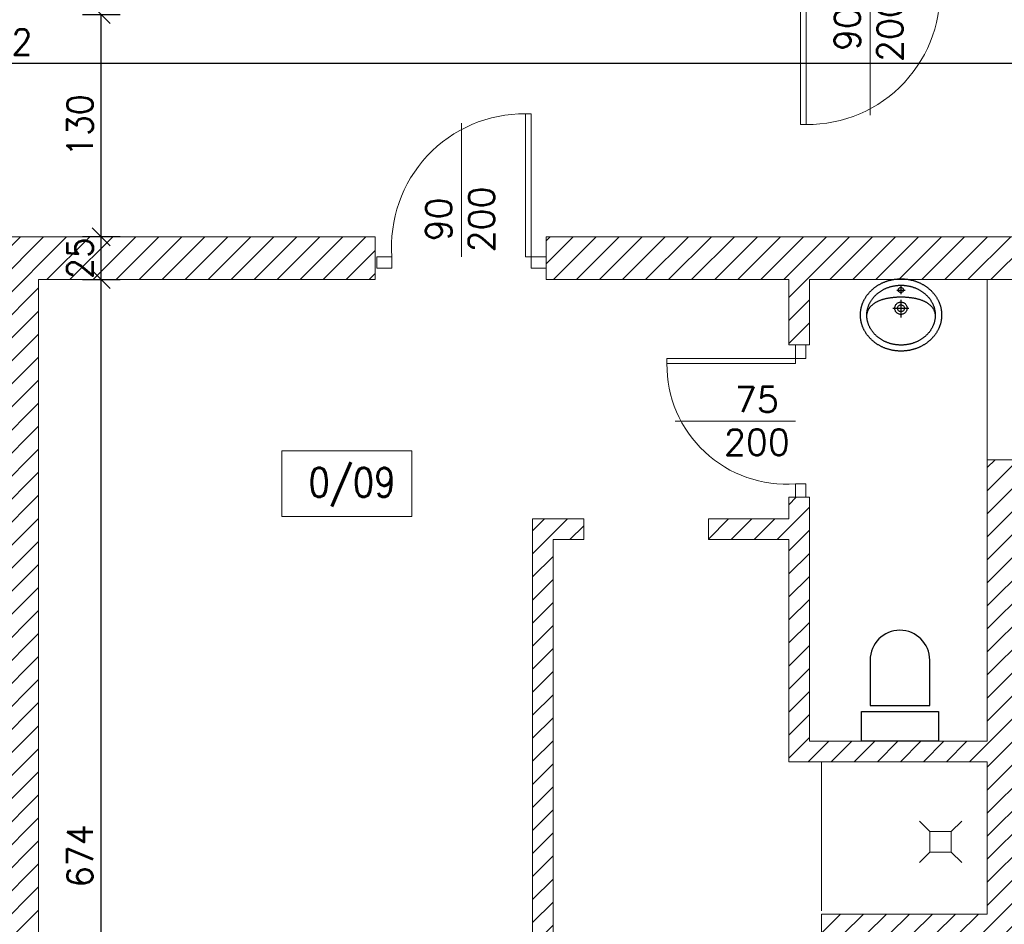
# Model space of a CAD drawing. Header units: millimetres. Extents: x -37273 to 136949, y -1495242345 to -598.
# Tile 34 of 53: x 56629 to 57205, y -17401 to -16872. Entities that reach past the tile are written whole.
import ezdxf

# ---------------------------------------------------------------- set-up
doc = ezdxf.new("R2010")
doc.units = ezdxf.units.MM
for name, color, linetype in [('0-urządzenia', 6, 'Continuous'), ('wym', 1, 'Continuous'), ('ściana', 7, 'Continuous')]:
    doc.layers.add(name, color=color, linetype=linetype)
for name, color, linetype, lineweight in [('A-DRZ', 3, 'Continuous', 13), ('F-BIL-OP', 103, 'Continuous', 9), ('wymiarowannie', 253, 'Continuous', 5)]:
    doc.layers.add(name, color=color, linetype=linetype, lineweight=lineweight)
doc.styles.add('SIMPLEX', font='simplex', dxfattribs={"width": 0.85})
doc.styles.get("Standard").update_dxf_attribs({"font": 'arial.ttf'})
doc.styles.add('WYM_50', font='simplex.shx', dxfattribs={"width": 0.95})
doc.dimstyles.new('50', dxfattribs={"dimtxt": 15, "dimasz": 0.15, "dimexe": 13, "dimexo": 30, "dimgap": 5, "dimtad": 1, "dimdec": 0, "dimrnd": 0.5, "dimzin": 1, "dimdsep": 46, "dimtxsty": 'WYM_50', "dimblk": 'A', "dimcen": 3, "dimdle": 5, "dimse1": 1, "dimse2": 1, "dimclrd": 256, "dimclre": 256, "dimclrt": 2, "dimaunit": 1, "dimadec": 0, "dimazin": 0, "dimtfac": 0.32, "dimtdec": 0, "dimtix": 1, "dimtmove": 1, "dimatfit": 3, "dimldrblk": 'A', "dimfxl": 1, "dimtvp": 0.08, "dimtolj": 1, "dimtzin": 1, "dimarcsym": 0})

# ---------------------------------------------------------------- blocks, each defined once
blk = doc.blocks.new('DRZWI80')
at = {"layer": 'A-DRZ', "extrusion": (0, 0, -1)}
for points in [[(-63186.49, 25780.28), (-63183.49, 25780.28), (-63183.49, 25856.28)], [(-63186.49, 25856.28), (-63183.49, 25856.28)]]:
    blk.add_lwpolyline(points, dxfattribs=at)
at = {"layer": 'A-DRZ'}
for points in [[(63186.49, 25780.28), (63186.49, 25856.28)], [(63149.49, 25780.28), (63149.49, 25851.36)]]:
    blk.add_lwpolyline(points, dxfattribs=at)
for points in [[(63104.49, 25774.28), (63104.49, 25780.28), (63112.49, 25780.28), (63112.49, 25774.28)], [(63194.49, 25774.28), (63194.49, 25780.28), (63186.49, 25780.28), (63186.49, 25774.28)]]:
    blk.add_lwpolyline(points, close=True, dxfattribs=at)
at = {"layer": 'A-DRZ', "color": 1}
blk.add_arc((63182.77, 25785.79), 70.49, 89.4084, 184.4877, dxfattribs=at)
blk = doc.blocks.new('GFT43')
at = {"layer": 'A-DRZ'}
blk.add_blockref('DRZWI80', (-63194.49, -25774.28), dxfattribs=at)
blk = doc.blocks.new('dsdfsdf')
at = {"layer": '0-urządzenia'}
for points in [[(26.84, -0.17), (26.84, -0.55), (26.83, -0.94), (26.81, -1.33), (26.78, -1.71), (26.75, -2.09), (26.72, -2.47), (26.67, -2.85), (26.62, -3.23), (26.56, -3.6), (26.5, -3.98), (26.43, -4.35), (26.35, -4.72), (26.27, -5.08), (26.18, -5.45), (26.08, -5.81), (25.98, -6.18), (25.87, -6.53), (25.76, -6.89), (25.64, -7.25), (25.51, -7.6), (25.38, -7.95), (25.24, -8.3), (25.1, -8.64), (24.95, -8.98), (24.79, -9.32), (24.63, -9.66), (24.46, -10), (24.29, -10.33), (24.11, -10.66), (23.93, -10.99), (23.74, -11.31), (23.55, -11.63), (23.35, -11.95), (23.14, -12.26), (22.93, -12.58), (22.72, -12.89), (22.5, -13.19), (22.27, -13.49), (22.04, -13.79), (21.81, -14.09), (21.57, -14.38), (21.33, -14.67), (21.08, -14.96), (20.82, -15.24), (20.56, -15.52), (20.3, -15.8), (20.03, -16.07), (19.76, -16.34), (19.48, -16.6), (19.2, -16.87), (18.92, -17.12), (18.63, -17.38), (18.33, -17.63), (18.03, -17.87), (17.73, -18.12), (17.42, -18.35), (17.11, -18.59), (16.8, -18.82), (16.48, -19.04), (16.16, -19.27), (15.83, -19.48), (15.5, -19.7), (15.17, -19.91), (14.83, -20.11), (14.49, -20.31), (14.15, -20.5), (13.8, -20.7), (13.45, -20.88), (13.09, -21.06), (12.74, -21.24), (12.37, -21.41), (12.01, -21.58), (11.64, -21.74), (11.27, -21.9), (10.9, -22.06), (10.52, -22.2), (10.14, -22.35), (9.76, -22.49), (9.37, -22.62), (8.98, -22.75), (8.59, -22.87), (8.2, -22.99), (7.8, -23.1), (7.4, -23.21), (7, -23.31), (6.6, -23.4), (6.19, -23.49), (5.78, -23.58), (5.37, -23.66), (4.96, -23.73), (4.54, -23.8), (4.12, -23.86), (3.7, -23.92), (3.28, -23.97), (2.86, -24.02), (2.43, -24.06), (2, -24.09), (1.57, -24.12), (1.14, -24.14), (0.71, -24.15), (0.28, -24.16), (-0.16, -24.17), (-0.16, -24.17), (-0.6, -24.16), (-1.03, -24.15), (-1.47, -24.14), (-1.9, -24.12), (-2.33, -24.09), (-2.76, -24.06), (-3.18, -24.02), (-3.61, -23.97), (-4.03, -23.92), (-4.45, -23.86), (-4.87, -23.8), (-5.28, -23.73), (-5.69, -23.66), (-6.11, -23.58), (-6.51, -23.49), (-6.92, -23.4), (-7.33, -23.31), (-7.73, -23.21), (-8.13, -23.1), (-8.52, -22.99), (-8.92, -22.87), (-9.31, -22.75), (-9.7, -22.62), (-10.08, -22.49), (-10.46, -22.35), (-10.84, -22.2), (-11.22, -22.06), (-11.59, -21.9), (-11.97, -21.74), (-12.33, -21.58), (-12.7, -21.41), (-13.06, -21.24), (-13.42, -21.06), (-13.77, -20.88), (-14.12, -20.7), (-14.47, -20.5), (-14.81, -20.31), (-15.16, -20.11), (-15.49, -19.91), (-15.83, -19.7), (-16.16, -19.48), (-16.48, -19.27), (-16.8, -19.04), (-17.12, -18.82), (-17.44, -18.59), (-17.75, -18.35), (-18.05, -18.12), (-18.36, -17.87), (-18.65, -17.63), (-18.95, -17.38), (-19.24, -17.12), (-19.52, -16.87), (-19.81, -16.6), (-20.08, -16.34), (-20.35, -16.07), (-20.62, -15.8), (-20.89, -15.52), (-21.14, -15.24), (-21.4, -14.96), (-21.65, -14.67), (-21.89, -14.38), (-22.13, -14.09), (-22.37, -13.79), (-22.6, -13.49), (-22.82, -13.19), (-23.04, -12.89), (-23.26, -12.58), (-23.47, -12.26), (-23.67, -11.95), (-23.87, -11.63), (-24.06, -11.31), (-24.25, -10.99), (-24.44, -10.66), (-24.61, -10.33), (-24.79, -10), (-24.95, -9.66), (-25.11, -9.32), (-25.27, -8.98), (-25.42, -8.64), (-25.56, -8.3), (-25.7, -7.95), (-25.83, -7.6), (-25.96, -7.25), (-26.08, -6.89), (-26.19, -6.53), (-26.3, -6.18), (-26.41, -5.81), (-26.5, -5.45), (-26.59, -5.08), (-26.67, -4.72), (-26.75, -4.35), (-26.82, -3.98), (-26.89, -3.6), (-26.94, -3.23), (-26.99, -2.85), (-27.04, -2.47), (-27.08, -2.09), (-27.11, -1.71), (-27.13, -1.33), (-27.15, -0.94), (-27.16, -0.55), (-27.16, -0.17), (-27.16, -0.17), (-27.16, 0.22), (-27.15, 0.61), (-27.13, 0.99), (-27.11, 1.38), (-27.08, 1.76), (-27.04, 2.14), (-26.99, 2.52), (-26.94, 2.89), (-26.89, 3.27), (-26.82, 3.64), (-26.75, 4.01), (-26.67, 4.38), (-26.59, 4.75), (-26.5, 5.12), (-26.41, 5.48), (-26.3, 5.84), (-26.19, 6.2), (-26.08, 6.56), (-25.96, 6.91), (-25.83, 7.27), (-25.7, 7.62), (-25.56, 7.96), (-25.42, 8.31), (-25.27, 8.65), (-25.11, 8.99), (-24.95, 9.33), (-24.79, 9.66), (-24.61, 10), (-24.44, 10.33), (-24.25, 10.65), (-24.06, 10.98), (-23.87, 11.3), (-23.67, 11.62), (-23.47, 11.93), (-23.26, 12.24), (-23.04, 12.55), (-22.82, 12.86), (-22.6, 13.16), (-22.37, 13.46), (-22.13, 13.76), (-21.89, 14.05), (-21.65, 14.34), (-21.4, 14.63), (-21.14, 14.91), (-20.89, 15.19), (-20.62, 15.47), (-20.35, 15.74), (-20.08, 16.01), (-19.81, 16.27), (-19.52, 16.53), (-19.24, 16.79), (-18.95, 17.04), (-18.65, 17.29), (-18.36, 17.54), (-18.05, 17.78), (-17.75, 18.02), (-17.44, 18.25), (-17.12, 18.48), (-16.8, 18.71), (-16.48, 18.93), (-16.16, 19.15), (-15.83, 19.36), (-15.49, 19.57), (-15.16, 19.78), (-14.81, 19.98), (-14.47, 20.17), (-14.12, 20.36), (-13.77, 20.55), (-13.42, 20.73), (-13.06, 20.91), (-12.7, 21.08), (-12.33, 21.25), (-11.97, 21.41), (-11.59, 21.57), (-11.22, 21.72), (-10.84, 21.87), (-10.46, 22.01), (-10.08, 22.15), (-9.7, 22.29), (-9.31, 22.41), (-8.92, 22.54), (-8.52, 22.65), (-8.13, 22.77), (-7.73, 22.87), (-7.33, 22.97), (-6.92, 23.07), (-6.51, 23.16), (-6.11, 23.25), (-5.69, 23.33), (-5.28, 23.4), (-4.87, 23.47), (-4.45, 23.53), (-4.03, 23.59), (-3.61, 23.64), (-3.18, 23.68), (-2.76, 23.72), (-2.33, 23.76), (-1.9, 23.78), (-1.47, 23.81), (-1.03, 23.82), (-0.6, 23.83), (-0.16, 23.83), (-0.16, 23.83), (0.28, 23.83), (0.71, 23.82), (1.14, 23.81), (1.57, 23.78), (2, 23.76), (2.43, 23.72), (2.86, 23.68), (3.28, 23.64), (3.7, 23.59), (4.12, 23.53), (4.54, 23.47), (4.96, 23.4), (5.37, 23.33), (5.78, 23.25), (6.19, 23.16), (6.6, 23.07), (7, 22.97), (7.4, 22.87), (7.8, 22.77), (8.2, 22.65), (8.59, 22.54), (8.98, 22.41), (9.37, 22.29), (9.76, 22.15), (10.14, 22.01), (10.52, 21.87), (10.9, 21.72), (11.27, 21.57), (11.64, 21.41), (12.01, 21.25), (12.37, 21.08), (12.74, 20.91), (13.09, 20.73), (13.45, 20.55), (13.8, 20.36), (14.15, 20.17), (14.49, 19.98), (14.83, 19.78), (15.17, 19.57), (15.5, 19.36), (15.83, 19.15), (16.16, 18.93), (16.48, 18.71), (16.8, 18.48), (17.11, 18.25), (17.42, 18.02), (17.73, 17.78), (18.03, 17.54), (18.33, 17.29), (18.63, 17.04), (18.92, 16.79), (19.2, 16.53), (19.48, 16.27), (19.76, 16.01), (20.03, 15.74), (20.3, 15.47), (20.56, 15.19), (20.82, 14.91), (21.08, 14.63), (21.33, 14.34), (21.57, 14.05), (21.81, 13.76), (22.04, 13.46), (22.27, 13.16), (22.5, 12.86), (22.72, 12.55), (22.93, 12.24), (23.14, 11.93), (23.35, 11.62), (23.55, 11.3), (23.74, 10.98), (23.93, 10.65), (24.11, 10.33), (24.29, 10), (24.46, 9.66), (24.63, 9.33), (24.79, 8.99), (24.95, 8.65), (25.1, 8.31), (25.24, 7.96), (25.38, 7.62), (25.51, 7.27), (25.64, 6.91), (25.76, 6.56), (25.87, 6.2), (25.98, 5.84), (26.08, 5.48), (26.18, 5.12), (26.27, 4.75), (26.35, 4.38), (26.43, 4.01), (26.5, 3.64), (26.56, 3.27), (26.62, 2.89), (26.67, 2.52), (26.72, 2.14), (26.75, 1.76), (26.78, 1.38), (26.81, 0.99), (26.83, 0.61), (26.84, 0.22), (26.84, -0.17)], [(22.59, -0.29), (22.58, -0.68), (22.57, -1.06), (22.55, -1.44), (22.52, -1.82), (22.48, -2.2), (22.44, -2.58), (22.39, -2.95), (22.32, -3.32), (22.25, -3.69), (22.18, -4.06), (22.09, -4.43), (22, -4.79), (21.9, -5.15), (21.79, -5.51), (21.68, -5.86), (21.56, -6.21), (21.43, -6.56), (21.29, -6.91), (21.15, -7.25), (20.99, -7.59), (20.84, -7.93), (20.67, -8.27), (20.5, -8.6), (20.32, -8.93), (20.14, -9.25), (19.95, -9.57), (19.75, -9.89), (19.54, -10.21), (19.33, -10.52), (19.12, -10.82), (18.89, -11.13), (18.67, -11.43), (18.43, -11.72), (18.19, -12.02), (17.94, -12.31), (17.69, -12.59), (17.43, -12.87), (17.17, -13.15), (16.9, -13.42), (16.62, -13.69), (16.34, -13.95), (16.06, -14.21), (15.77, -14.46), (15.47, -14.71), (15.17, -14.96), (14.86, -15.2), (14.55, -15.43), (14.24, -15.66), (13.92, -15.89), (13.59, -16.11), (13.26, -16.32), (12.93, -16.53), (12.59, -16.74), (12.24, -16.94), (11.89, -17.13), (11.54, -17.32), (11.19, -17.51), (10.83, -17.69), (10.46, -17.86), (10.09, -18.03), (9.72, -18.19), (9.35, -18.34), (8.97, -18.49), (8.58, -18.64), (8.2, -18.77), (7.81, -18.91), (7.41, -19.03), (7.02, -19.15), (6.62, -19.26), (6.21, -19.37), (5.81, -19.47), (5.4, -19.57), (4.99, -19.65), (4.57, -19.73), (4.15, -19.81), (3.73, -19.87), (3.31, -19.94), (2.88, -19.99), (2.45, -20.04), (2.02, -20.08), (1.59, -20.11), (1.16, -20.13), (0.72, -20.15), (0.28, -20.16), (-0.16, -20.17), (-0.16, -20.17), (-0.6, -20.16), (-1.04, -20.15), (-1.48, -20.13), (-1.91, -20.11), (-2.35, -20.08), (-2.78, -20.04), (-3.21, -19.99), (-3.63, -19.94), (-4.05, -19.87), (-4.48, -19.81), (-4.89, -19.73), (-5.31, -19.65), (-5.72, -19.57), (-6.13, -19.47), (-6.54, -19.37), (-6.94, -19.26), (-7.34, -19.15), (-7.74, -19.03), (-8.13, -18.91), (-8.52, -18.77), (-8.91, -18.64), (-9.29, -18.49), (-9.67, -18.34), (-10.05, -18.19), (-10.42, -18.03), (-10.79, -17.86), (-11.15, -17.69), (-11.51, -17.51), (-11.87, -17.32), (-12.22, -17.13), (-12.57, -16.94), (-12.91, -16.74), (-13.25, -16.53), (-13.58, -16.32), (-13.91, -16.11), (-14.24, -15.89), (-14.56, -15.66), (-14.88, -15.43), (-15.19, -15.2), (-15.49, -14.96), (-15.79, -14.71), (-16.09, -14.46), (-16.38, -14.21), (-16.67, -13.95), (-16.95, -13.69), (-17.22, -13.42), (-17.49, -13.15), (-17.76, -12.87), (-18.01, -12.59), (-18.27, -12.31), (-18.51, -12.02), (-18.75, -11.72), (-18.99, -11.43), (-19.22, -11.13), (-19.44, -10.82), (-19.66, -10.52), (-19.87, -10.21), (-20.07, -9.89), (-20.27, -9.57), (-20.46, -9.25), (-20.65, -8.93), (-20.82, -8.6), (-21, -8.27), (-21.16, -7.93), (-21.32, -7.59), (-21.47, -7.25), (-21.61, -6.91), (-21.75, -6.56), (-21.88, -6.21), (-22, -5.86), (-22.12, -5.51), (-22.22, -5.15), (-22.32, -4.79), (-22.42, -4.43), (-22.5, -4.06), (-22.58, -3.69), (-22.65, -3.32), (-22.71, -2.95), (-22.76, -2.58), (-22.81, -2.2), (-22.85, -1.82), (-22.87, -1.44), (-22.9, -1.06), (-22.91, -0.68), (-22.91, -0.29), (-22.91, -0.29), (-22.91, 0.09), (-22.9, 0.48), (-22.87, 0.86), (-22.85, 1.24), (-22.81, 1.62), (-22.76, 1.99), (-22.71, 2.37), (-22.65, 2.74), (-22.58, 3.11), (-22.5, 3.48), (-22.42, 3.84), (-22.32, 4.2), (-22.22, 4.56), (-22.12, 4.92), (-22, 5.28), (-21.88, 5.63), (-21.75, 5.98), (-21.61, 6.33), (-21.47, 6.67), (-21.32, 7.01), (-21.16, 7.35), (-21, 7.68), (-20.82, 8.01), (-20.65, 8.34), (-20.46, 8.67), (-20.27, 8.99), (-20.07, 9.31), (-19.87, 9.62), (-19.66, 9.93), (-19.44, 10.24), (-19.22, 10.55), (-18.99, 10.85), (-18.75, 11.14), (-18.51, 11.43), (-18.27, 11.72), (-18.01, 12.01), (-17.76, 12.29), (-17.49, 12.56), (-17.22, 12.83), (-16.95, 13.1), (-16.67, 13.37), (-16.38, 13.62), (-16.09, 13.88), (-15.79, 14.13), (-15.49, 14.37), (-15.19, 14.61), (-14.88, 14.85), (-14.56, 15.08), (-14.24, 15.3), (-13.91, 15.52), (-13.58, 15.74), (-13.25, 15.95), (-12.91, 16.16), (-12.57, 16.36), (-12.22, 16.55), (-11.87, 16.74), (-11.51, 16.92), (-11.15, 17.1), (-10.79, 17.28), (-10.42, 17.44), (-10.05, 17.6), (-9.67, 17.76), (-9.29, 17.91), (-8.91, 18.05), (-8.52, 18.19), (-8.13, 18.32), (-7.74, 18.45), (-7.34, 18.57), (-6.94, 18.68), (-6.54, 18.79), (-6.13, 18.89), (-5.72, 18.98), (-5.31, 19.07), (-4.89, 19.15), (-4.48, 19.22), (-4.05, 19.29), (-3.63, 19.35), (-3.21, 19.41), (-2.78, 19.45), (-2.35, 19.49), (-1.91, 19.53), (-1.48, 19.55), (-1.04, 19.57), (-0.6, 19.58), (-0.16, 19.58), (-0.16, 19.58), (0.28, 19.58), (0.72, 19.57), (1.16, 19.55), (1.59, 19.53), (2.02, 19.49), (2.45, 19.45), (2.88, 19.41), (3.31, 19.35), (3.73, 19.29), (4.15, 19.22), (4.57, 19.15), (4.99, 19.07), (5.4, 18.98), (5.81, 18.89), (6.21, 18.79), (6.62, 18.68), (7.02, 18.57), (7.41, 18.45), (7.81, 18.32), (8.2, 18.19), (8.58, 18.05), (8.97, 17.91), (9.35, 17.76), (9.72, 17.6), (10.09, 17.44), (10.46, 17.28), (10.83, 17.1), (11.19, 16.92), (11.54, 16.74), (11.89, 16.55), (12.24, 16.36), (12.59, 16.16), (12.93, 15.95), (13.26, 15.74), (13.59, 15.52), (13.92, 15.3), (14.24, 15.08), (14.55, 14.85), (14.86, 14.61), (15.17, 14.37), (15.47, 14.13), (15.77, 13.88), (16.06, 13.62), (16.34, 13.37), (16.62, 13.1), (16.9, 12.83), (17.17, 12.56), (17.43, 12.29), (17.69, 12.01), (17.94, 11.72), (18.19, 11.43), (18.43, 11.14), (18.67, 10.85), (18.89, 10.55), (19.12, 10.24), (19.33, 9.93), (19.54, 9.62), (19.75, 9.31), (19.95, 8.99), (20.14, 8.67), (20.32, 8.34), (20.5, 8.01), (20.67, 7.68), (20.84, 7.35), (20.99, 7.01), (21.15, 6.67), (21.29, 6.33), (21.43, 5.98), (21.56, 5.63), (21.68, 5.28), (21.79, 4.92), (21.9, 4.56), (22, 4.2), (22.09, 3.84), (22.18, 3.48), (22.25, 3.11), (22.32, 2.74), (22.39, 2.37), (22.44, 1.99), (22.48, 1.62), (22.52, 1.24), (22.55, 0.86), (22.57, 0.48), (22.58, 0.09), (22.59, -0.29)], [(-0.24, 18.15), (0.22, 18.08), (0.64, 17.91), (1, 17.63), (1.27, 17.28), (1.45, 16.86), (1.51, 16.4), (1.45, 15.93), (1.27, 15.51), (1, 15.16), (0.64, 14.89), (0.22, 14.71), (-0.24, 14.65), (-0.71, 14.71), (-1.12, 14.89), (-1.48, 15.16), (-1.75, 15.51), (-1.93, 15.93), (-1.99, 16.4), (-1.93, 16.86), (-1.75, 17.28), (-1.48, 17.63), (-1.12, 17.91), (-0.71, 18.08)], [(-0.22, 8.41), (0.23, 8.38), (0.66, 8.31), (1.08, 8.2), (1.48, 8.04), (1.85, 7.85), (2.2, 7.61), (2.53, 7.35), (2.83, 7.05), (3.09, 6.73), (3.32, 6.37), (3.52, 6), (3.68, 5.6), (3.79, 5.18), (3.86, 4.75), (3.88, 4.31), (3.86, 3.86), (3.79, 3.43), (3.68, 3.01), (3.52, 2.62), (3.32, 2.24), (3.09, 1.89), (2.83, 1.56), (2.53, 1.27), (2.2, 1), (1.85, 0.77), (1.48, 0.57), (1.08, 0.42), (0.66, 0.3), (0.23, 0.23), (-0.22, 0.21), (-0.66, 0.23), (-1.09, 0.3), (-1.51, 0.42), (-1.91, 0.57), (-2.28, 0.77), (-2.63, 1), (-2.96, 1.27), (-3.26, 1.56), (-3.52, 1.89), (-3.75, 2.24), (-3.95, 2.62), (-4.11, 3.01), (-4.22, 3.43), (-4.29, 3.86), (-4.32, 4.31), (-4.29, 4.75), (-4.22, 5.18), (-4.11, 5.6), (-3.95, 6), (-3.75, 6.37), (-3.52, 6.73), (-3.26, 7.05), (-2.96, 7.35), (-2.63, 7.61), (-2.28, 7.85), (-1.91, 8.04), (-1.51, 8.2), (-1.09, 8.31), (-0.66, 8.38)], [(-0.22, 6.61), (0.25, 6.56), (0.68, 6.43), (1.07, 6.21), (1.41, 5.93), (1.69, 5.59), (1.9, 5.2), (2.04, 4.77), (2.08, 4.31), (2.04, 3.84), (1.9, 3.41), (1.69, 3.02), (1.41, 2.68), (1.07, 2.4), (0.68, 2.19), (0.25, 2.05), (-0.22, 2.01), (-0.68, 2.05), (-1.11, 2.19), (-1.5, 2.4), (-1.84, 2.68), (-2.12, 3.02), (-2.33, 3.41), (-2.47, 3.84), (-2.52, 4.31), (-2.47, 4.77), (-2.33, 5.2), (-2.12, 5.59), (-1.84, 5.93), (-1.5, 6.21), (-1.11, 6.43), (-0.68, 6.56)]]:
    blk.add_lwpolyline(points, close=True, dxfattribs=at)
for points in [[(-3.07, 16.4), (2.59, 16.4)], [(-0.24, 19.18), (-0.24, 13.71)], [(-22.91, -1.17), (-22.91, -0.81), (-22.89, -0.46), (-22.86, -0.12), (-22.82, 0.22), (-22.77, 0.56), (-22.71, 0.89), (-22.64, 1.21), (-22.56, 1.53), (-22.47, 1.84), (-22.37, 2.15), (-22.26, 2.46), (-22.14, 2.76), (-22.01, 3.05), (-21.87, 3.34), (-21.72, 3.63), (-21.56, 3.91), (-21.39, 4.18), (-21.21, 4.45), (-21.02, 4.71), (-20.83, 4.97), (-20.62, 5.23), (-20.41, 5.48), (-20.19, 5.72), (-19.96, 5.96), (-19.72, 6.2), (-19.47, 6.43), (-19.21, 6.65), (-18.95, 6.87), (-18.68, 7.09), (-18.4, 7.3), (-18.11, 7.51), (-17.82, 7.71), (-17.52, 7.9), (-17.21, 8.09), (-16.89, 8.28), (-16.57, 8.46), (-16.24, 8.64), (-15.9, 8.81), (-15.55, 8.98), (-15.2, 9.14), (-14.85, 9.3), (-14.48, 9.45), (-14.11, 9.6), (-13.74, 9.74), (-13.35, 9.88), (-12.96, 10.01), (-12.57, 10.14), (-12.17, 10.26), (-11.77, 10.38), (-11.35, 10.5), (-10.94, 10.61), (-10.52, 10.71), (-10.09, 10.81), (-9.66, 10.91), (-9.22, 11), (-8.78, 11.08), (-8.34, 11.17), (-7.89, 11.24), (-7.43, 11.31), (-6.97, 11.38), (-6.51, 11.44), (-6.04, 11.5), (-5.57, 11.55), (-5.1, 11.6), (-4.62, 11.65), (-4.13, 11.69), (-3.65, 11.72), (-3.16, 11.75), (-2.67, 11.78), (-2.17, 11.8), (-1.67, 11.81), (-1.17, 11.82), (-0.67, 11.83), (-0.16, 11.83)], [(-0.24, 9.91), (-0.24, -1.88)], [(-0.16, 11.83), (0.35, 11.83), (0.85, 11.82), (1.35, 11.81), (1.85, 11.8), (2.34, 11.78), (2.84, 11.75), (3.33, 11.72), (3.81, 11.69), (4.29, 11.65), (4.77, 11.6), (5.25, 11.55), (5.72, 11.5), (6.19, 11.44), (6.65, 11.38), (7.11, 11.31), (7.56, 11.24), (8.01, 11.17), (8.46, 11.08), (8.9, 11), (9.34, 10.91), (9.77, 10.81), (10.19, 10.71), (10.62, 10.61), (11.03, 10.5), (11.44, 10.38), (11.85, 10.26), (12.25, 10.14), (12.64, 10.01), (13.03, 9.88), (13.41, 9.74), (13.79, 9.6), (14.16, 9.45), (14.52, 9.3), (14.88, 9.14), (15.23, 8.98), (15.58, 8.81), (15.91, 8.64), (16.24, 8.46), (16.57, 8.28), (16.88, 8.09), (17.19, 7.9), (17.5, 7.71), (17.79, 7.51), (18.08, 7.3), (18.36, 7.09), (18.63, 6.87), (18.89, 6.65), (19.15, 6.43), (19.39, 6.2), (19.63, 5.96), (19.86, 5.72), (20.09, 5.48), (20.3, 5.23), (20.51, 4.97), (20.7, 4.71), (20.89, 4.45), (21.07, 4.18), (21.24, 3.91), (21.4, 3.63), (21.55, 3.34), (21.69, 3.05), (21.82, 2.76), (21.94, 2.46), (22.05, 2.15), (22.15, 1.84), (22.24, 1.53), (22.32, 1.21), (22.39, 0.89), (22.45, 0.56), (22.5, 0.22), (22.54, -0.12), (22.57, -0.46), (22.58, -0.81), (22.59, -1.17)], [(-5.55, 4.36), (5.05, 4.36)]]:
    blk.add_lwpolyline(points, dxfattribs=at)
blk = doc.blocks.new('LA-WC2')
at = {"color": 0}
blk.add_lwpolyline([(17.35, 21), (17.35, 47.5, 1), (-17.5, 47.5), (-17.5, 21)], format="xyb", close=True, dxfattribs=at)
blk.add_lwpolyline([(-22.5, 17.5), (22.5, 17.5), (22.5, 0), (-22.5, 0)], close=True, dxfattribs=at)
blk = doc.blocks.new('A')
at = {"color": 1, "linetype": 'Continuous'}
blk.add_line((0, 73.6), (0, -73.6), dxfattribs=at)
at = {"color": 7, "linetype": 'Continuous'}
blk.add_line((-35.3, -35.3), (35.3, 35.3), dxfattribs=at)
blk = doc.blocks.new('*D2154')
at = {"layer": 'Defpoints', "color": 0, "lineweight": 13, "ltscale": 3}
for p in [(56676.74, -17024.38), (56686.92, -17024.38), (56686.92, -17698.38)]:
    blk.add_point(p, dxfattribs=at)
at = {"layer": 'wym', "lineweight": -2}
blk.add_line((56676.74, -17698.23), (56676.74, -17024.53), dxfattribs=at)
at = {"layer": 'wym', "lineweight": -2, "ltscale": 3, "xscale": 0.15, "yscale": 0.15, "zscale": 0.15}
for p, rotation in [((56676.74, -17024.38), 90), ((56676.74, -17698.38), 270)]:
    blk.add_blockref('A', p, dxfattribs=dict(at, rotation=rotation))
at = {"layer": 'wym', "color": 2, "ltscale": 3, "insert": (56664.24, -17361.38), "char_height": 15, "attachment_point": 5, "rotation": 90, "style": 'WYM_50'}
blk.add_mtext('\\A1;674', dxfattribs=at)
blk = doc.blocks.new('*D2155')
at = {"layer": 'Defpoints', "color": 0, "lineweight": 13, "ltscale": 3}
for p in [(56676.74, -16999.38), (56710.33, -16999.38), (56710.33, -17024.38)]:
    blk.add_point(p, dxfattribs=at)
at = {"layer": 'wym', "lineweight": -2}
for p, q in [((56676.74, -16999.23), (56676.74, -16999.08)), ((56676.74, -17024.38), (56676.74, -16999.38)), ((56676.74, -17024.53), (56676.74, -17024.68))]:
    blk.add_line(p, q, dxfattribs=at)
at = {"layer": 'wym', "lineweight": -2, "ltscale": 3, "xscale": 0.15, "yscale": 0.15, "zscale": 0.15}
for p, rotation in [((56676.74, -16999.38), 270), ((56676.74, -17024.38), 90)]:
    blk.add_blockref('A', p, dxfattribs=dict(at, rotation=rotation))
at = {"layer": 'wym', "color": 2, "ltscale": 3, "insert": (56664.24, -17011.88), "char_height": 15, "attachment_point": 5, "rotation": 90, "style": 'WYM_50'}
blk.add_mtext('\\A1;25', dxfattribs=at)
blk = doc.blocks.new('*D2156')
at = {"layer": 'Defpoints', "color": 0, "lineweight": 13, "ltscale": 3}
for p in [(56676.74, -16869.38), (56690.04, -16869.38), (56690.04, -16999.38)]:
    blk.add_point(p, dxfattribs=at)
at = {"layer": 'wym', "lineweight": -2}
blk.add_line((56676.74, -16999.23), (56676.74, -16869.53), dxfattribs=at)
at = {"layer": 'wym', "lineweight": -2, "ltscale": 3, "xscale": 0.15, "yscale": 0.15, "zscale": 0.15}
for p, rotation in [((56676.74, -16869.38), 90), ((56676.74, -16999.38), 270)]:
    blk.add_blockref('A', p, dxfattribs=dict(at, rotation=rotation))
at = {"layer": 'wym', "color": 2, "ltscale": 3, "insert": (56664.24, -16934.38), "char_height": 15, "attachment_point": 5, "rotation": 90, "style": 'WYM_50'}
blk.add_mtext('\\A1;130', dxfattribs=at)
blk = doc.blocks.new('*D2175')
at = {"layer": 'Defpoints', "color": 0, "lineweight": 13, "ltscale": 3}
for p in [(57778.02, -16897.92), (55446.02, -16999.38), (57778.02, -16999.38)]:
    blk.add_point(p, dxfattribs=at)
at = {"layer": 'wym', "lineweight": -2}
blk.add_line((55446.17, -16897.92), (57777.87, -16897.92), dxfattribs=at)
at = {"layer": 'wym', "lineweight": -2, "ltscale": 3, "xscale": 0.15, "yscale": 0.15, "zscale": 0.15, "rotation": 180}
blk.add_blockref('A', (55446.02, -16897.92), dxfattribs=at)
at = {"layer": 'wym', "lineweight": -2, "ltscale": 3, "xscale": 0.15, "yscale": 0.15, "zscale": 0.15}
blk.add_blockref('A', (57778.02, -16897.92), dxfattribs=at)
at = {"layer": 'wym', "color": 2, "ltscale": 3, "insert": (56612.02, -16885.42), "char_height": 15, "attachment_point": 5, "style": 'WYM_50'}
blk.add_mtext('\\A1;2332', dxfattribs=at)

msp = doc.modelspace()

# ---------------------------------------------------------------- hatches: boundary and pattern name
at = {"layer": 'wymiarowannie', "lineweight": 13, "ltscale": 3}
h = msp.add_hatch(dxfattribs=at)
h.set_pattern_fill('ANSI31', color=5, scale=3)
h.set_pattern_definition([(45, (56586.015, -17743.378), (-6.73519, 6.73519), [])])
h.paths.add_polyline_path([(56618.02, -16999.38), (56837.02, -16999.38), (56837.02, -17024.38), (56640.02, -17024.38), (56640.02, -17417.88), (56618.02, -17417.88)])
h.paths.add_polyline_path([(56886.02, -17720.88), (56886.02, -17698.38), (56929.02, -17698.38), (56929.02, -17164.38), (56959.02, -17164.38), (56959.02, -17176.38), (56941.02, -17176.38), (56941.02, -17698.38), (56945.02, -17698.38), (56945.02, -17720.88)])
h.paths.add_polyline_path([(56586.02, -17417.88), (56586.02, -17395.38), (56615.02, -17395.38), (56615.02, -17312.83), (56615.02, -17312.45), (56615.02, -17312.07), (56615.02, -17024.38), (56601.24, -17024.38), (56601.24, -16999.38), (56618.02, -16999.38), (56618.02, -17417.88)])
h.paths.add_polyline_path([(56886.02, -17743.38), (56886.02, -17720.88), (56945.02, -17720.88), (56945.02, -17743.38)])
h.paths.add_polyline_path([(57183.02, -17743.38), (57183.02, -17720.88), (57234.02, -17720.88), (57234.02, -17743.38)])
h.paths.add_polyline_path([(56675.49, -16996.59), (56675.49, -17027.16), (56652.99, -17027.16), (56652.99, -16996.59)], flags=9)
h.paths.add_polyline_path([(56948.94, -17626.74), (56921.09, -17626.74), (56921.09, -17604.24), (56948.94, -17604.24)], flags=9)
h.paths.add_polyline_path([(56951.85, -17662.2), (56934.18, -17662.2), (56934.18, -17639.7), (56951.85, -17639.7)], flags=9)
h = msp.add_hatch(dxfattribs=at)
h.set_pattern_fill('ANSI31', color=5, scale=3)
h.set_pattern_definition([(45, (56586.015, -17743.378), (-6.73519, 6.73519), [])])
h.paths.add_polyline_path([(57032.02, -17176.38), (57032.02, -17164.38), (57079.02, -17164.38), (57079.02, -17151.73), (57091.02, -17151.73), (57091.02, -17294.38), (57195.02, -17294.38), (57195.02, -17129.76), (57225.02, -17129.76), (57225.02, -17294.38), (57329.02, -17294.38), (57329.02, -17151.73), (57341.02, -17151.73), (57341.02, -17164.38), (57381.02, -17164.38), (57381.02, -17176.38), (57341.02, -17176.38), (57341.02, -17306.38), (57225.02, -17306.38), (57225.02, -17395.38), (57322.02, -17395.38), (57322.02, -17407.38), (57225.02, -17407.38), (57225.02, -17496.38), (57322.02, -17496.38), (57322.02, -17508.38), (57225.02, -17508.38), (57225.02, -17597.38), (57322.02, -17597.38), (57322.02, -17609.38), (57225.02, -17609.38), (57225.02, -17698.38), (57234.02, -17698.38), (57234.02, -17720.88), (57183.02, -17720.88), (57183.02, -17698.38), (57195.02, -17698.38), (57195.02, -17609.38), (57098.02, -17609.38), (57098.02, -17597.38), (57195.02, -17597.38), (57195.02, -17508.38), (57098.02, -17508.38), (57098.02, -17496.38), (57195.02, -17496.38), (57195.02, -17407.38), (57098.02, -17407.38), (57098.02, -17395.38), (57195.02, -17395.38), (57195.02, -17306.38), (57079.02, -17306.38), (57079.02, -17176.38)])
h.paths.add_polyline_path([(56937.02, -17024.38), (56937.02, -16999.38), (57495.02, -16999.38), (57495.02, -17024.38), (57341.02, -17024.38), (57341.02, -17062.63), (57329.02, -17062.63), (57329.02, -17024.38), (57279.9, -17024.38), (57279.53, -17024.32), (57279.16, -17024.26), (57278.79, -17024.21), (57278.42, -17024.17), (57278.05, -17024.13), (57277.67, -17024.09), (57277.3, -17024.06), (57276.92, -17024.04), (57276.54, -17024.02), (57276.16, -17024.01), (57275.77, -17024), (57275.39, -17024), (57275.01, -17024), (57274.62, -17024.01), (57274.24, -17024.02), (57273.86, -17024.04), (57273.48, -17024.06), (57273.11, -17024.09), (57272.73, -17024.13), (57272.36, -17024.17), (57271.99, -17024.21), (57271.62, -17024.26), (57271.25, -17024.32), (57270.88, -17024.38), (57225.02, -17024.38), (57195.02, -17024.38), (57149.15, -17024.38), (57148.78, -17024.32), (57148.41, -17024.26), (57148.04, -17024.21), (57147.67, -17024.17), (57147.3, -17024.13), (57146.92, -17024.09), (57146.55, -17024.06), (57146.17, -17024.04), (57145.79, -17024.02), (57145.41, -17024.01), (57145.02, -17024), (57144.64, -17024), (57144.26, -17024), (57143.87, -17024.01), (57143.49, -17024.02), (57143.11, -17024.04), (57142.73, -17024.06), (57142.36, -17024.09), (57141.98, -17024.13), (57141.61, -17024.17), (57141.24, -17024.21), (57140.87, -17024.26), (57140.5, -17024.32), (57140.14, -17024.38), (57091.02, -17024.38), (57091.02, -17062.63), (57079.02, -17062.63), (57079.02, -17024.38)])
h.paths.add_polyline_path([(57225.3, -17626.74), (57194.73, -17626.74), (57194.73, -17604.24), (57225.3, -17604.24)], flags=9)
h.paths.add_polyline_path([(57202.94, -17662.2), (57175.09, -17662.2), (57175.09, -17639.7), (57202.94, -17639.7)], flags=9)
h.paths.add_polyline_path([(57237.68, -17662.2), (57221.35, -17662.2), (57221.35, -17639.7), (57237.68, -17639.7)], flags=9)

# ---------------------------------------------------------------- linework, layer by layer
at = {"layer": 'F-BIL-OP', "color": 0}
msp.add_lwpolyline([(56782.42, -17124.62), (56858.37, -17124.62), (56858.37, -17163.01), (56782.42, -17163.01)], close=True, dxfattribs=at)
at = {"layer": 'wymiarowannie', "color": 1, "lineweight": 13, "ltscale": 3}
msp.add_line((56837.02, -17024.38), (56837.02, -16999.38), dxfattribs=at)
at = {"layer": 'wymiarowannie', "color": 251, "lineweight": 13, "ltscale": 3}
for p, q in [((57098.02, -17306.38), (57098.02, -17393.49)), ((57155.35, -17341.07), (57161.57, -17347.09)), ((57174, -17347.09), (57180.22, -17341.07)), ((57155.35, -17365.15), (57161.57, -17359.13)), ((57174, -17359.13), (57180.22, -17365.15))]:
    msp.add_line(p, q, dxfattribs=at)
at = {"layer": 'wymiarowannie', "color": 200, "lineweight": 13, "ltscale": 3}
msp.add_lwpolyline([(57195.02, -17024.38), (57225.02, -17024.38), (57225.02, -17129.76), (57195.02, -17129.76)], close=True, dxfattribs=at)
at = {"layer": 'wymiarowannie', "color": 251, "lineweight": 13, "ltscale": 3}
msp.add_lwpolyline([(57161.57, -17347.09), (57174, -17347.09), (57174, -17359.13), (57161.57, -17359.13)], close=True, dxfattribs=at)
at = {"layer": 'ściana', "lineweight": 13, "ltscale": 3}
for p, q in [((56601.24, -16999.38), (56837.02, -16999.38)), ((56937.02, -16999.38), (57495.02, -16999.38)), ((56937.02, -17024.38), (56937.02, -16999.38)), ((56640.02, -17024.38), (56837.02, -17024.38)), ((56640.02, -17024.38), (56640.02, -17698.38)), ((56937.02, -17024.38), (57079.02, -17024.38)), ((57079.02, -17062.63), (57079.02, -17024.38)), ((57091.02, -17024.38), (57195.02, -17024.38)), ((57091.02, -17062.63), (57091.02, -17024.38)), ((57195.02, -17024.38), (57195.02, -17294.38)), ((57091.02, -17062.63), (57079.02, -17062.63)), ((57079.02, -17164.38), (57079.02, -17151.73)), ((57091.02, -17151.73), (57079.02, -17151.73)), ((57091.02, -17294.38), (57091.02, -17151.73)), ((56929.02, -17164.38), (56929.02, -17698.38)), ((56929.02, -17164.38), (56959.02, -17164.38)), ((56959.02, -17164.38), (56959.02, -17176.38)), ((57032.02, -17164.38), (57079.02, -17164.38)), ((57032.02, -17176.38), (57032.02, -17164.38)), ((56941.02, -17176.38), (56941.02, -17698.38)), ((56959.02, -17176.38), (56941.02, -17176.38)), ((57079.02, -17176.38), (57032.02, -17176.38)), ((57079.02, -17176.38), (57061.02, -17176.38)), ((57079.02, -17306.38), (57079.02, -17176.38)), ((57195.02, -17294.38), (57091.02, -17294.38)), ((57195.02, -17294.38), (57098.02, -17294.38)), ((57195.02, -17306.38), (57079.02, -17306.38)), ((57195.02, -17306.38), (57079.02, -17306.38)), ((57195.02, -17306.38), (57098.02, -17306.38)), ((57195.02, -17306.38), (57195.02, -17395.38)), ((57195.02, -17395.38), (57098.02, -17395.38)), ((57098.02, -17407.38), (57098.02, -17395.38))]:
    msp.add_line(p, q, dxfattribs=at)

# ---------------------------------------------------------------- block references
at = {"layer": '0-urządzenia'}
msp.add_blockref('LA-WC2', (57144.06, -17294.38), dxfattribs=at)
at = {"layer": 'A-DRZ'}
for p, xscale, yscale, zscale, rotation in [((57077.02, -16843.58), 1.1, 1.1, 1.1, 180), ((57088.85, -17062.63), 0.9900000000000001, 0.9900000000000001, 0.9900000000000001, 90)]:
    msp.add_blockref('GFT43', p, dxfattribs=dict(at, xscale=xscale, yscale=yscale, zscale=zscale, rotation=rotation))
at = {"layer": 'A-DRZ', "xscale": 1.1, "yscale": 1.1, "zscale": 1.1}
msp.add_blockref('GFT43', (56937.02, -17017.69), dxfattribs=at)
at = {"layer": 'wym', "xscale": 0.8800000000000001, "yscale": 0.8800000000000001, "zscale": 0.8800000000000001, "rotation": 359.9999999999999}
msp.add_blockref('dsdfsdf', (57144.78, -17044.97), dxfattribs=at)

# ---------------------------------------------------------------- texts
at = {"layer": 'A-DRZ', "char_height": 15, "attachment_point": 5, "rotation": 90}
for insert in [(57125.7, -16877.91), (56886.7, -16989.22)]:
    msp.add_mtext('\\pxqc;{\\Fsimplex|c238;90\\P\\pq*;\\Fsimplex|c0;2\\Fsimplex|c238;00}', dxfattribs=dict(at, insert=insert))
at = {"layer": 'A-DRZ', "insert": (57060.32, -17107.04), "char_height": 15, "attachment_point": 5}
msp.add_mtext('\\pxqc;{\\Fsimplex.shx|c238;75\\P\\pq*;\\Fsimplex.shx|c0;2\\Fsimplex.shx|c238;00}', dxfattribs=at)
at = {"layer": 'F-BIL-OP', "color": 0, "style": 'SIMPLEX', "width": 0.85}
msp.add_text('0/09', height=17, dxfattribs=at).set_placement((56798, -17151.47))

# ---------------------------------------------------------------- dimensions: what is measured, and where the dimension line sits
at = {"layer": 'wym'}
for base, p1, p2, picture, middle in [((56676.74, -16869.38), (56690.04, -16999.38), (56690.04, -16869.38), '*D2156', (56664.24, -16934.38)), ((56676.74, -16999.38), (56710.33, -17024.38), (56710.33, -16999.38), '*D2155', (56664.24, -17011.88)), ((56676.74, -17024.38), (56686.92, -17698.38), (56686.92, -17024.38), '*D2154', (56664.24, -17361.38))]:
    dim = msp.add_linear_dim(base=base, p1=p1, p2=p2, angle=90, dimstyle='50', override={"dimblk": 'A', "dimfxl": 0, "dimarcsym": 1}, dxfattribs=at)
    dim.commit()
    dim.dimension.update_dxf_attribs({"geometry": picture, "text_midpoint": middle})
dim = msp.add_linear_dim(base=(57778.02, -16897.92), p1=(55446.02, -16999.38), p2=(57778.02, -16999.38), dimstyle='50', override={"dimblk": 'A', "dimfxl": 0, "dimarcsym": 1}, dxfattribs=at)
dim.commit()
dim.dimension.update_dxf_attribs({"geometry": '*D2175', "text_midpoint": (56612.02, -16885.42)})

doc.saveas('drawing.dxf')
